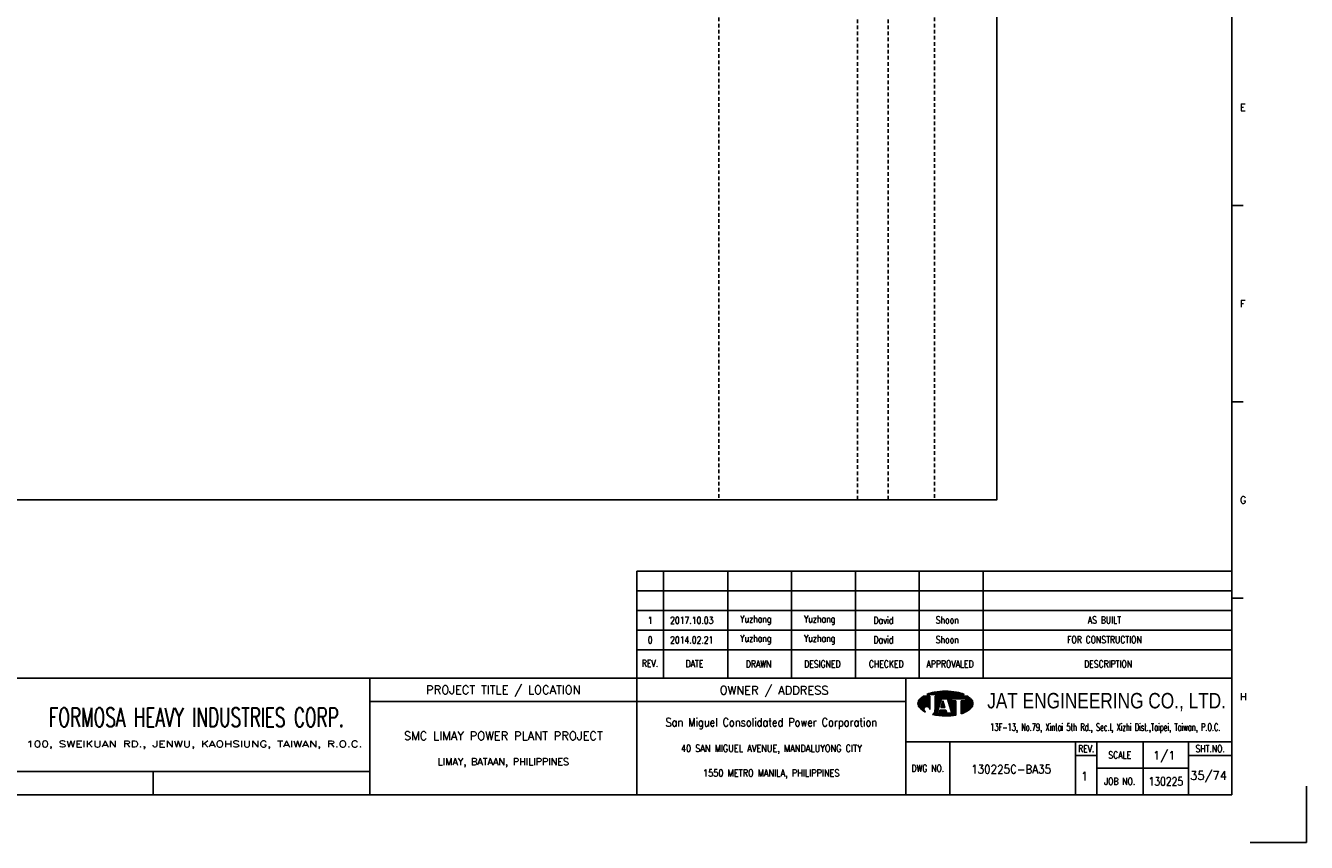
# Model space of a CAD drawing. Extents: x 2313 to 3279, y -93 to 590.
# Tile 2 of 3: x 2755 to 3279, y -93 to 242. Entities that reach past the tile are written whole.
import ezdxf
from ezdxf.enums import TextEntityAlignment as Align

# ---------------------------------------------------------------- set-up
doc = ezdxf.new("R2010")
doc.units = 0
doc.header["$MEASUREMENT"] = 0
doc.linetypes.add('HIDDEN', pattern=[4, 1.5, -1, 1.5])
doc.layers.get('0').update_dxf_attribs({"linetype": 'CONTINUOUS'})
doc.layers.get('DEFPOINTS').update_dxf_attribs({"linetype": 'CONTINUOUS'})
for name, color, linetype in [('B_DIM', 7, 'CONTINUOUS'), ('CON', 4, 'CONTINUOUS'), ('HID', 2, 'HIDDEN'), ('T', 2, 'CONTINUOUS'), ('TEXT', 7, 'CONTINUOUS'), ('圖框CON', 4, 'CONTINUOUS'), ('框線', 6, 'CONTINUOUS')]:
    doc.layers.add(name, color=color, linetype=linetype)
doc.styles.add('AEH', font='simplex', dxfattribs={"width": 0.8, "bigfont": 'ae'})
doc.styles.add('DAYUKP', font='complex', dxfattribs={"bigfont": 'DAYUKP.SHX'})
doc.styles.add('E2', font='simplex.shx', dxfattribs={"height": 2})
doc.styles.add('E3', font='simplex.shx', dxfattribs={"height": 3})
doc.styles.add('ROMANS', font='romans', dxfattribs={"width": 0.8})
doc.styles.add('WMF-Arial0', font='arial.ttf')

# ---------------------------------------------------------------- blocks, each defined once
blk = doc.blocks.new('1880-TITLE_BLK')
at = {"layer": 'TEXT', "color": 2, "linetype": 'Continuous', "style": 'E3'}
for tag, p in [('SCALE', (790.95, 31.17)), ('DWG_NO', (736.41, 26.44)), ('REV', (762.59, 23.97)), ('SHT_NO', (806.74, 23.97))]:
    blk.add_attdef(tag, text='', height=3, dxfattribs=at).set_placement(p, align=Align.MIDDLE)
at = {"layer": 'TEXT', "linetype": 'Continuous', "style": 'E2', "width": 0.6}
for tag, p in [('REV_DATE', (418.65, 19.76)), ('APPR_DATE', (492.93, 19.76))]:
    blk.add_attdef(tag, text='', height=2, dxfattribs=at).set_placement(p, align=Align.MIDDLE_LEFT)
blk = doc.blocks.new('1')
at = {"layer": 'B_DIM'}
for p, q in [((2181.53, 118.11), (1938.08, 118.11)), ((1938.08, 74.29), (1938.08, 118.11)), ((1948.92, 74.29), (1948.92, 118.11)), ((1975.28, 74.29), (1975.28, 118.11)), ((2001.39, 74.29), (2001.39, 118.11)), ((2027.5, 74.29), (2027.5, 118.11)), ((2053.62, 74.29), (2053.62, 118.11)), ((2079.73, 74.29), (2079.73, 118.11)), ((2181.53, 110.07), (1938.08, 110.07)), ((1938.08, 77.93), (1938.08, 104.33)), ((2181.53, 102.03), (1938.08, 102.03)), ((2181.53, 93.99), (1938.08, 93.99)), ((2181.53, 85.95), (1938.08, 85.95))]:
    blk.add_line(p, q, dxfattribs=at)
at = {"layer": 'DEFPOINTS'}
blk.add_lwpolyline([(2189, 7.08), (2211.97, 7.08), (2211.97, 30.05)], dxfattribs=at)
at = {"layer": 'T', "color": 0, "lineweight": -3}
for p, q in [((2057.61, 67.67), (2058.11, 68.18)), ((2057.83, 67.67), (2058.43, 68.27)), ((2058.05, 67.67), (2058.73, 68.35)), ((2058.27, 67.67), (2059.03, 68.43)), ((2058.49, 67.67), (2059.32, 68.49)), ((2058.72, 67.67), (2059.6, 68.55)), ((2058.94, 67.67), (2059.87, 68.6)), ((2059.16, 67.67), (2060.14, 68.65)), ((2059.38, 67.67), (2060.41, 68.7)), ((2059.6, 67.67), (2060.67, 68.74)), ((2059.82, 67.67), (2060.93, 68.77)), ((2060.05, 67.67), (2061.18, 68.81)), ((2060.27, 67.67), (2061.44, 68.84)), ((2060.49, 67.67), (2061.69, 68.87)), ((2060.71, 67.67), (2061.93, 68.89)), ((2060.93, 67.67), (2062.18, 68.91)), ((2061.15, 67.67), (2062.42, 68.93)), ((2061.38, 67.67), (2062.66, 68.95)), ((2061.6, 67.67), (2062.89, 68.97)), ((2061.82, 67.67), (2063.13, 68.98)), ((2062.04, 67.67), (2063.36, 68.99)), ((2062.26, 67.67), (2063.59, 69)), ((2062.48, 67.67), (2063.82, 69)), ((2062.71, 67.67), (2064.04, 69.01)), ((2062.93, 67.67), (2064.27, 69.01)), ((2063.15, 67.67), (2064.49, 69.01)), ((2063.37, 67.67), (2064.71, 69.01)), ((2063.59, 67.67), (2064.92, 69)), ((2063.81, 67.67), (2065.14, 69)), ((2064.04, 67.67), (2065.35, 68.99)), ((2064.26, 67.67), (2065.56, 68.98)), ((2064.48, 67.67), (2065.78, 68.97)), ((2064.7, 67.67), (2065.98, 68.95)), ((2064.92, 67.67), (2066.19, 68.94)), ((2065.14, 67.67), (2066.4, 68.92)), ((2065.37, 67.67), (2066.6, 68.9)), ((2065.59, 67.67), (2066.8, 68.88)), ((2065.81, 67.67), (2067, 68.86)), ((2066.03, 67.67), (2067.2, 68.84)), ((2066.25, 67.67), (2067.4, 68.82)), ((2066.47, 67.67), (2067.6, 68.79)), ((2066.7, 67.67), (2067.79, 68.77)), ((2066.92, 67.67), (2067.98, 68.74)), ((2067.14, 67.67), (2068.18, 68.71)), ((2067.36, 67.67), (2068.37, 68.68)), ((2067.58, 67.67), (2068.56, 68.64)), ((2067.81, 67.67), (2068.75, 68.61)), ((2068.03, 67.67), (2068.93, 68.58)), ((2068.25, 67.67), (2069.12, 68.54)), ((2068.47, 67.67), (2069.3, 68.5)), ((2068.69, 67.67), (2069.48, 68.46)), ((2068.91, 67.67), (2069.66, 68.42)), ((2069.14, 67.67), (2069.84, 68.37)), ((2069.36, 67.67), (2070.01, 68.33)), ((2069.58, 67.67), (2070.19, 68.28)), ((2069.8, 67.67), (2070.36, 68.23)), ((2070.02, 67.67), (2070.53, 68.18)), ((2070.24, 67.67), (2070.7, 68.13)), ((2053.09, 63.82), (2056.14, 66.87)), ((2053.09, 64.04), (2055.92, 66.87)), ((2053.11, 63.62), (2056.36, 66.87)), ((2053.12, 64.29), (2055.7, 66.87)), ((2053.14, 63.43), (2056.58, 66.87)), ((2053.18, 63.25), (2056.8, 66.87)), ((2053.18, 64.57), (2055.47, 66.87)), ((2053.24, 63.08), (2057.03, 66.87)), ((2053.29, 64.91), (2055.25, 66.87)), ((2053.3, 62.92), (2057.25, 66.87)), ((2053.37, 62.77), (2057.47, 66.87)), ((2053.45, 62.63), (2057.69, 66.87)), ((2053.54, 62.5), (2057.91, 66.86)), ((2053.61, 65.45), (2054.47, 66.31)), ((2053.64, 62.37), (2057.91, 66.64)), ((2053.74, 62.25), (2057.91, 66.42)), ((2053.84, 62.14), (2057.91, 66.2)), ((2053.95, 62.02), (2057.91, 65.98)), ((2054.07, 61.91), (2057.91, 65.75)), ((2054.18, 61.8), (2057.91, 65.53)), ((2054.29, 61.7), (2057.91, 65.31)), ((2054.41, 61.59), (2057.91, 65.09)), ((2054.53, 61.49), (2057.91, 64.87)), ((2054.65, 61.39), (2057.91, 64.65)), ((2056.12, 62.63), (2057.91, 64.42)), ((2056.46, 62.75), (2057.91, 64.2)), ((2056.7, 62.77), (2057.91, 63.98)), ((2056.9, 62.75), (2057.91, 63.76)), ((2056.94, 67.67), (2057.09, 67.82)), ((2057.08, 62.71), (2057.91, 63.54)), ((2057.16, 67.67), (2057.44, 67.95)), ((2057.23, 62.64), (2057.91, 63.32)), ((2057.37, 62.56), (2057.91, 63.09)), ((2057.39, 67.67), (2057.78, 68.07)), ((2057.5, 62.46), (2057.91, 62.87)), ((2060.05, 63.24), (2063.68, 66.87)), ((2060.05, 63.46), (2063.46, 66.87)), ((2060.05, 63.68), (2063.23, 66.87)), ((2060.05, 63.9), (2063.01, 66.87)), ((2060.05, 64.13), (2062.79, 66.87)), ((2060.05, 64.35), (2062.57, 66.87)), ((2060.05, 64.57), (2062.35, 66.87)), ((2060.05, 64.79), (2062.13, 66.87)), ((2060.05, 65.01), (2061.9, 66.87)), ((2060.05, 65.23), (2061.68, 66.87)), ((2060.05, 65.46), (2061.46, 66.87)), ((2060.05, 66.12), (2060.79, 66.87)), ((2060.05, 66.34), (2060.57, 66.87)), ((2060.05, 66.56), (2060.35, 66.87)), ((2060.05, 66.79), (2060.13, 66.87)), ((2060.05, 65.68), (2061.24, 66.87)), ((2060.05, 65.9), (2061.02, 66.87)), ((2060.05, 63.02), (2062.67, 65.64)), ((2060.05, 62.8), (2062.57, 65.32)), ((2060.05, 62.57), (2062.47, 64.99)), ((2060.05, 62.35), (2062.36, 64.67)), ((2060.05, 62.13), (2062.26, 64.34)), ((2060.05, 61.91), (2062.16, 64.02)), ((2060.05, 61.69), (2062.05, 63.69)), ((2060.05, 61.46), (2061.95, 63.37)), ((2062.45, 62.32), (2063.71, 63.57)), ((2062.5, 62.58), (2063.65, 63.74)), ((2062.6, 62.91), (2063.6, 63.91)), ((2062.68, 62.32), (2063.76, 63.4)), ((2062.7, 63.23), (2063.55, 64.08)), ((2062.8, 63.56), (2063.49, 64.25)), ((2062.83, 65.8), (2063.9, 66.87)), ((2062.9, 62.32), (2063.81, 63.24)), ((2062.91, 63.88), (2063.44, 64.42)), ((2063.01, 64.2), (2063.39, 64.58)), ((2063.05, 65.8), (2064.12, 66.87)), ((2063.11, 64.53), (2063.33, 64.75)), ((2063.12, 62.32), (2063.87, 63.07)), ((2063.21, 64.85), (2063.28, 64.92)), ((2063.27, 65.8), (2064.34, 66.87)), ((2063.34, 62.32), (2063.92, 62.9)), ((2063.49, 65.8), (2064.56, 66.87)), ((2063.72, 65.8), (2064.79, 66.87)), ((2063.94, 65.8), (2065.01, 66.87)), ((2064.16, 65.8), (2065.23, 66.87)), ((2064.38, 65.8), (2065.45, 66.87)), ((2064.6, 65.8), (2065.67, 66.87)), ((2064.82, 65.8), (2065.89, 66.87)), ((2065.05, 65.8), (2066.12, 66.87)), ((2065.16, 65.69), (2066.34, 66.87)), ((2065.22, 65.53), (2066.56, 66.87)), ((2065.27, 65.36), (2066.78, 66.87)), ((2065.32, 65.19), (2067, 66.87)), ((2065.38, 65.02), (2067.22, 66.87)), ((2065.43, 64.85), (2067.45, 66.87)), ((2065.48, 64.69), (2067.67, 66.87)), ((2065.54, 64.52), (2066.74, 65.71)), ((2065.59, 64.35), (2066.74, 65.49)), ((2065.65, 64.18), (2066.74, 65.27)), ((2065.7, 64.01), (2066.74, 65.05)), ((2065.75, 63.84), (2066.9, 65)), ((2065.81, 63.68), (2067.12, 65)), ((2065.86, 63.51), (2067.35, 65)), ((2065.91, 63.34), (2067.57, 65)), ((2065.97, 63.17), (2067.79, 65)), ((2066.02, 63), (2068.01, 65)), ((2066.07, 62.84), (2068.23, 65)), ((2066.13, 62.67), (2068.46, 65)), ((2066.18, 62.5), (2068.61, 64.93)), ((2066.23, 62.33), (2068.61, 64.71)), ((2066.29, 62.16), (2068.61, 64.48)), ((2066.34, 61.99), (2068.61, 64.26)), ((2066.39, 61.83), (2068.61, 64.04)), ((2066.45, 61.66), (2068.61, 63.82)), ((2066.5, 61.49), (2068.61, 63.6)), ((2066.56, 61.32), (2068.61, 63.38)), ((2066.61, 61.15), (2068.61, 63.15)), ((2066.66, 60.99), (2068.61, 62.93)), ((2066.82, 65.8), (2067.89, 66.87)), ((2067.04, 65.8), (2068.11, 66.87)), ((2067.26, 65.8), (2068.33, 66.87)), ((2067.48, 65.8), (2068.55, 66.87)), ((2067.71, 65.8), (2068.78, 66.87)), ((2067.93, 65.8), (2069, 66.87)), ((2068.15, 65.8), (2069.22, 66.87)), ((2068.37, 65.8), (2069.44, 66.87)), ((2068.59, 65.8), (2069.66, 66.87)), ((2068.81, 65.8), (2069.88, 66.87)), ((2069.04, 65.8), (2070.11, 66.87)), ((2069.26, 65.8), (2070.33, 66.87)), ((2069.48, 65.8), (2070.55, 66.87)), ((2069.7, 65.8), (2070.77, 66.87)), ((2069.92, 65.8), (2070.99, 66.87)), ((2070.14, 65.8), (2071.21, 66.87)), ((2070.37, 65.8), (2071.44, 66.87)), ((2070.47, 67.67), (2070.87, 68.07)), ((2070.59, 65.8), (2071.66, 66.87)), ((2070.69, 67.67), (2071.03, 68.02)), ((2070.75, 63.08), (2074.07, 66.4)), ((2070.75, 62.86), (2074.19, 66.3)), ((2070.75, 62.63), (2074.31, 66.2)), ((2070.75, 62.41), (2074.43, 66.09)), ((2070.75, 62.19), (2074.54, 65.98)), ((2070.75, 61.97), (2074.66, 65.87)), ((2070.75, 61.75), (2074.77, 65.76)), ((2070.75, 61.53), (2074.87, 65.65)), ((2070.75, 61.3), (2074.98, 65.53)), ((2070.75, 61.08), (2075.08, 65.41)), ((2070.75, 60.86), (2075.17, 65.28)), ((2070.75, 60.64), (2075.25, 65.14)), ((2070.75, 63.96), (2071.78, 65)), ((2070.75, 63.74), (2072, 65)), ((2070.75, 63.52), (2072.22, 65)), ((2070.75, 63.3), (2072.45, 65)), ((2070.75, 64.41), (2071.34, 65)), ((2070.75, 64.19), (2071.56, 65)), ((2070.75, 64.85), (2070.89, 65)), ((2070.75, 64.63), (2071.12, 65)), ((2070.75, 60.42), (2075.33, 64.99)), ((2070.75, 60.2), (2075.39, 64.84)), ((2070.75, 59.97), (2075.45, 64.67)), ((2070.75, 59.75), (2075.5, 64.5)), ((2070.81, 65.8), (2071.88, 66.87)), ((2070.91, 67.67), (2071.2, 67.96)), ((2071.03, 65.8), (2072.1, 66.87)), ((2071.07, 59.85), (2075.53, 64.32)), ((2071.13, 67.67), (2071.36, 67.9)), ((2071.25, 65.8), (2072.32, 66.87)), ((2071.35, 67.67), (2071.52, 67.84)), ((2071.42, 59.97), (2075.56, 64.12)), ((2071.47, 65.8), (2072.54, 66.87)), ((2071.57, 67.67), (2071.68, 67.77)), ((2071.7, 65.8), (2072.77, 66.87)), ((2071.78, 60.12), (2075.57, 63.9)), ((2071.8, 67.67), (2071.83, 67.71)), ((2071.92, 65.8), (2072.99, 66.87)), ((2072.14, 65.8), (2073.21, 66.87)), ((2072.17, 60.28), (2075.55, 63.67)), ((2072.36, 65.8), (2073.43, 66.87)), ((2072.58, 65.8), (2073.57, 66.78)), ((2072.59, 60.48), (2075.51, 63.4)), ((2072.62, 65.62), (2073.7, 66.69)), ((2072.62, 65.39), (2073.83, 66.6)), ((2072.62, 65.17), (2073.95, 66.5)), ((2073.08, 60.75), (2075.42, 63.1)), ((2054.78, 61.29), (2055.59, 62.11)), ((2054.9, 61.2), (2055.48, 61.77)), ((2055.03, 61.11), (2055.46, 61.53)), ((2055.16, 61.01), (2055.47, 61.33)), ((2055.3, 60.93), (2055.52, 61.15)), ((2055.43, 60.84), (2055.59, 60.99)), ((2055.57, 60.76), (2055.67, 60.85)), ((2055.71, 60.67), (2055.76, 60.73)), ((2055.85, 60.59), (2055.88, 60.62)), ((2056, 60.52), (2056, 60.52)), ((2056.14, 60.44), (2056.14, 60.44)), ((2057.61, 62.35), (2057.91, 62.65)), ((2057.7, 62.23), (2057.91, 62.43)), ((2057.79, 62.09), (2057.91, 62.21)), ((2057.85, 61.93), (2057.91, 61.99)), ((2057.89, 61.75), (2057.91, 61.76)), ((2057.91, 61.54), (2057.91, 61.55)), ((2059.09, 59.4), (2061.43, 61.74)), ((2059.28, 59.36), (2061.33, 61.42)), ((2059.46, 59.32), (2061.23, 61.09)), ((2059.64, 59.29), (2061.12, 60.77)), ((2059.83, 59.25), (2061.02, 60.44)), ((2059.86, 60.39), (2061.54, 62.07)), ((2059.98, 60.73), (2061.64, 62.39)), ((2060.02, 59.22), (2060.92, 60.12)), ((2060.03, 61), (2061.74, 62.72)), ((2060.05, 61.24), (2060.05, 61.24)), ((2060.21, 59.19), (2060.93, 59.91)), ((2060.4, 59.16), (2061.15, 59.91)), ((2060.59, 59.13), (2061.38, 59.91)), ((2060.78, 59.1), (2061.6, 59.91)), ((2060.98, 59.07), (2063.16, 61.25)), ((2061.17, 59.04), (2063.38, 61.25)), ((2061.37, 59.02), (2063.6, 61.25)), ((2061.57, 59), (2063.82, 61.25)), ((2061.68, 59.99), (2062.94, 61.25)), ((2061.77, 58.97), (2064.04, 61.25)), ((2061.78, 60.32), (2062.71, 61.25)), ((2061.88, 60.64), (2062.49, 61.25)), ((2061.97, 58.95), (2064.27, 61.25)), ((2061.99, 60.96), (2062.27, 61.25)), ((2062.17, 58.94), (2064.45, 61.21)), ((2062.38, 58.92), (2064.51, 61.05)), ((2062.58, 58.9), (2064.56, 60.88)), ((2062.79, 58.89), (2064.61, 60.71)), ((2063, 58.88), (2064.67, 60.54)), ((2063.21, 58.87), (2064.72, 60.37)), ((2063.43, 58.86), (2064.77, 60.2)), ((2063.56, 62.32), (2063.97, 62.73)), ((2063.64, 58.85), (2064.82, 60.03)), ((2063.78, 62.32), (2064.03, 62.56)), ((2063.86, 58.85), (2064.92, 59.91)), ((2064.01, 62.32), (2064.08, 62.39)), ((2064.08, 58.84), (2065.15, 59.91)), ((2064.3, 58.84), (2065.37, 59.91)), ((2064.52, 58.84), (2065.59, 59.91)), ((2064.74, 58.85), (2065.81, 59.91)), ((2064.97, 58.85), (2066.03, 59.91)), ((2065.2, 58.86), (2066.25, 59.91)), ((2065.43, 58.87), (2066.48, 59.91)), ((2065.66, 58.88), (2066.7, 59.91)), ((2065.9, 58.89), (2066.92, 59.91)), ((2066.14, 58.91), (2068.61, 61.38)), ((2066.38, 58.93), (2068.61, 61.16)), ((2066.62, 58.95), (2068.61, 60.94)), ((2066.72, 60.82), (2068.61, 62.71)), ((2066.77, 60.65), (2068.61, 62.49)), ((2066.82, 60.48), (2068.61, 62.27)), ((2066.87, 58.97), (2068.61, 60.72)), ((2066.88, 60.31), (2068.61, 62.05)), ((2066.93, 60.14), (2068.61, 61.82)), ((2066.98, 59.98), (2068.61, 61.6)), ((2067.11, 59), (2068.61, 60.49)), ((2067.37, 59.03), (2068.61, 60.27)), ((2067.62, 59.06), (2068.61, 60.05)), ((2067.88, 59.1), (2068.61, 59.83)), ((2068.14, 59.14), (2068.61, 59.61)), ((2068.4, 59.18), (2068.61, 59.38)), ((2073.74, 61.19), (2075.24, 62.69))]:
    blk.add_line(p, q, dxfattribs=at)
at = {"layer": 'T', "lineweight": -3}
for p, q in [((2057.91, 66.87), (2055.21, 66.87)), ((2056.73, 67.67), (2071.93, 67.67)), ((2057.91, 66.87), (2057.91, 61.52)), ((2073.45, 66.87), (2060.05, 66.87)), ((2060.05, 66.33), (2060.05, 66.87)), ((2060.05, 66.87), (2060.05, 61.23)), ((2061.8, 63.05), (2060.05, 61.24)), ((2060.85, 59.91), (2062.72, 65.8)), ((2063.26, 65), (2062.41, 62.32)), ((2062.72, 65.8), (2065.13, 65.8)), ((2064.1, 62.32), (2063.26, 65)), ((2063.79, 65.8), (2065.13, 65.8)), ((2065.13, 65.8), (2067, 59.91)), ((2066.74, 65.8), (2072.62, 65.8)), ((2066.74, 65), (2066.74, 65.8)), ((2068.61, 65), (2066.74, 65)), ((2068.61, 65), (2068.61, 59.21)), ((2072.62, 65), (2070.75, 65)), ((2070.75, 65), (2070.75, 59.74)), ((2072.62, 65.8), (2072.62, 65)), ((2061.65, 59.91), (2060.85, 59.91)), ((2062.08, 61.25), (2061.65, 59.91)), ((2064.44, 61.25), (2062.08, 61.25)), ((2062.41, 62.32), (2064.1, 62.32)), ((2064.86, 59.91), (2064.44, 61.25)), ((2067, 59.91), (2064.86, 59.91))]:
    blk.add_line(p, q, dxfattribs=at)
for centre, major_axis, start_param, end_param in [((2062.5, 54), (-10.49, 10.49), 5.683021, 5.897183), ((2064.33, 44.23), (-17.52, 17.52), 5.497787, 5.683021), ((2064.33, 44.23), (17.52, 17.52), 0.600164, 0.785398), ((2066.16, 54), (10.49, 10.49), 0.386002, 0.600164), ((2055.58, 63.92), (1.76, 1.76), 1.614811, 2.356194), ((2055.58, 63.92), (-1.76, 1.76), 0.785398, 1.526782), ((2059.72, 60.14), (-5.73, 5.73), 6.088179, 6.3272), ((2068.93, 60.14), (-5.73, 5.73), 4.668374, 4.907395), ((2073.07, 63.92), (-1.76, 1.76), 3.926991, 4.668374), ((2073.07, 63.92), (1.76, 1.76), 4.756403, 5.497787), ((2059.72, 67.71), (5.73, 5.73), 3.097578, 3.478972), ((2056.68, 61.54), (-0.868, 0.868), 3.906164, 8.245601), ((2057.88, 61.28), (1.53, 1.53), 4.470635, 5.546585), ((2064.33, 83.62), (17.52, 17.52), 3.710226, 3.926991), ((2064.33, 83.62), (17.52, 17.52), 3.926991, 4.100643), ((2066.16, 73.85), (-10.49, 10.49), 2.670765, 2.781027), ((2068.93, 67.71), (-5.73, 5.73), 2.781027, 3.185607)]:
    blk.add_ellipse(centre, major_axis=major_axis, ratio=1, start_param=start_param, end_param=end_param, dxfattribs=at)
at = {"layer": '圖框CON'}
for p, q in [((2186.14, 267.8), (2181.53, 267.8)), ((2186.14, 187.4), (2181.53, 187.4)), ((2186.14, 107), (2181.53, 107)), ((2048.1, 48.3), (2181.53, 48.3)), ((2066.14, 48.3), (2066.14, 26.6)), ((2117.55, 48.3), (2117.55, 26.6)), ((2126.28, 48.3), (2126.28, 26.6)), ((2145.25, 26.6), (2145.25, 48.3)), ((2163.72, 26.6), (2163.72, 48.3)), ((2117.55, 42.62), (2126.28, 42.62)), ((2163.72, 42.62), (2181.53, 42.62)), ((2126.28, 37.45), (2163.72, 37.45)), ((1740.17, 36.15), (1740.17, 26.6))]:
    blk.add_line(p, q, dxfattribs=at)
for points in [[(1828.89, 26.6), (1828.89, 74.29)], [(1938.08, 26.6), (1938.08, 74.29)], [(2048.1, 26.6), (2048.1, 74.29)], [(2048.1, 64.75), (1828.89, 64.75)], [(1828.89, 36.15), (1802.67, 36.15), (1651.45, 36.15)]]:
    blk.add_lwpolyline(points, dxfattribs=at)
at = {"layer": '框線'}
for p, q in [((2181.53, 26.6), (2181.53, 669.81)), ((2181.53, 74.29), (1308.62, 74.29)), ((2181.53, 26.6), (1308.62, 26.6))]:
    blk.add_line(p, q, dxfattribs=at)
at = {"style": 'DAYUKP'}
for s, p in [('E', (2184.79, 307.99)), ('F', (2184.79, 227.59)), ('G', (2184.79, 147.19)), ('H', (2184.79, 66.79))]:
    blk.add_text(s, height=2.87, dxfattribs=at).set_placement(p, align=Align.MIDDLE_LEFT)
at = {"style": 'WMF-Arial0', "width": 0.8}
blk.add_text('JAT ENGINEERING CO., LTD.', height=6.3172, dxfattribs=at).set_placement((2130.24, 64.55), align=Align.MIDDLE)
at = {"color": 90, "ltscale": 500, "style": 'ROMANS', "width": 0.65}
blk.add_text('FORMOSA HEAVY INDUSTRIES CORP.', height=7.7366, dxfattribs=at).set_placement((1757.9, 58.28), align=Align.MIDDLE)
at = {"color": 2, "ltscale": 500, "style": 'ROMANS', "width": 0.85}
blk.add_text('San Miguel Consolidated Power Corporation', height=3.4457, dxfattribs=at).set_placement((1993.09, 56.23), align=Align.MIDDLE_CENTER)
at = {"color": 2, "ltscale": 500, "style": 'ROMANS'}
for s, height, p in [('SMC LIMAY POWER PLANT PROJECT', 3.4457, (1883.48, 50.7)), ('LIMAY, BATAAN, PHILIPPINES', 2.8714, (1883.48, 40.08))]:
    blk.add_text(s, height=height, dxfattribs=at).set_placement(p, align=Align.MIDDLE_CENTER)
at = {"color": 4, "ltscale": 500, "style": 'ROMANS', "width": 0.85}
for s, p in [('40 SAN MIGUEL AVENUE, MANDALUYONG CITY', (1993.09, 45.61)), ('1550 METRO MANILA, PHILIPPINES', (1993.09, 35.51))]:
    blk.add_text(s, height=2.8714, dxfattribs=at).set_placement(p, align=Align.MIDDLE_CENTER)
at = {"layer": 'B_DIM', "style": 'AEH', "width": 0.8}
for s, height, p in [('REV.', 2.871, (1943.45, 80.37)), ('DATE', 2.871, (1961.68, 80.21)), ('DRAWN', 2.871, (1987.87, 80.12)), ('DESIGNED', 2.871, (2013.98, 80.12)), ('CHECKED', 2.871, (2040.1, 80.12)), ('APPROVALED', 2.871, (2066.21, 80.12)), ('DESCRIPTION', 2.8714, (2130.87, 80.12))]:
    blk.add_text(s, height=height, dxfattribs=at).set_placement(p, align=Align.MIDDLE)
at = {"layer": 'HID', "ltscale": 500, "style": 'ROMANS'}
for s, p in [('PROJECT TITLE / LOCATION', (1883.48, 69.28)), ('OWNER / ADDRESS', (1994.25, 69.12))]:
    blk.add_text(s, height=3.4457, dxfattribs=at).set_placement(p, align=Align.MIDDLE)
at = {"layer": 'HID', "style": 'ROMANS', "width": 1.216198}
blk.add_text('100, SWEIKUAN RD., JENWU, KAOHSIUNG, TAIWAN, R.O.C.', height=2.5897, dxfattribs=at).set_placement((1688.31, 46.06), (1825.84, 46.06), align=Align.FIT)
at = {"layer": 'HID', "color": 7, "style": 'ROMANS', "width": 0.8}
for s, p in [('REV.', (2121.92, 45.46)), ('SHT.NO.', (2172.62, 45.46)), ('SCALE', (2135.64, 42.87)), ('DWG NO.', (2057.12, 37.45)), ('JOB NO.', (2135.64, 32.03))]:
    blk.add_text(s, height=2.871, dxfattribs=at).set_placement(p, align=Align.MIDDLE)
at = {"layer": 'T', "color": 2, "ltscale": 500, "style": 'ROMANS', "width": 0.65}
blk.add_text('13F-13, No.79, Xintai 5th Rd., Sec.I, Xizhi Dist.,Taipei, Taiwan, P.O.C.', height=2.8714, dxfattribs=at).set_placement((2129.74, 52.81), align=Align.CENTER)

msp = doc.modelspace()

# ---------------------------------------------------------------- linework, layer by layer
at = {"layer": 'CON'}
msp.add_lwpolyline([(2438.04, 547.54), (3152.04, 547.54), (3152.04, 47.73), (2438.04, 47.73)], close=True, dxfattribs=at)
at = {"layer": 'HID'}
for p, q in [((3038.29, 547.54), (3038.29, 47.73)), ((3094.99, 546.84), (3094.99, 47.73)), ((3107.59, 546.84), (3107.59, 47.73)), ((3126.49, 547.54), (3126.49, 47.73))]:
    msp.add_line(p, q, dxfattribs=at)

# ---------------------------------------------------------------- block references
msp.add_blockref('1', (1066.69, -99.61))
at = {"layer": 'TEXT', "color": 0}
ref = msp.add_blockref('1880-TITLE_BLK', (2312.04, -92.95), dxfattribs=dict(at, xscale=1.148576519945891, yscale=1.148576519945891, zscale=1.148576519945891))
ref.add_attrib('DWG_NO', '130225C-BA35', dxfattribs={"color": 2, "linetype": 'Continuous', "height": 3.4457, "style": 'E3', "width": 0.9}).set_placement((3157.86, -62.57), align=Align.MIDDLE)
ref.add_attrib('REV', '1', dxfattribs={"color": 2, "linetype": 'Continuous', "height": 3.45, "style": 'E3'}).set_placement((3187.94, -65.41), align=Align.MIDDLE)
ref.add_attrib('SCALE', '1/1', dxfattribs={"color": 2, "linetype": 'Continuous', "height": 3.446, "style": 'E3'}).set_placement((3220.5, -57.15), align=Align.MIDDLE)
ref.add_attrib('SHT_NO', '35/74', dxfattribs={"color": 2, "linetype": 'Continuous', "height": 3.446, "style": 'E3'}).set_placement((3238.64, -65.41), align=Align.MIDDLE)

# ---------------------------------------------------------------- texts
at = {"layer": 'T', "style": 'AEH', "width": 0.8}
for s, height, p in [('1', 2.87, (3010.22, -1.63)), ('2017.10.03', 2.871, (3027.23, -1.6)), ('Yuzhang', 2.871, (3053.43, -1.51)), ('Yuzhang', 2.871, (3079.54, -1.51)), ('David', 2.871, (3105.65, -1.51)), ('Shoon', 2.871, (3131.77, -1.51)), ('AS BUILT', 2.871, (3196.04, -1.51)), ('0', 2.87, (3010.22, -9.67)), ('2014.02.21', 2.871, (3027.23, -9.64)), ('Yuzhang', 2.871, (3053.43, -9.55)), ('Yuzhang', 2.871, (3079.54, -9.55)), ('David', 2.871, (3105.65, -9.55)), ('Shoon', 2.871, (3131.77, -9.55)), ('FOR CONSTRUCTION', 2.8714, (3196.04, -9.55))]:
    msp.add_text(s, height=height, dxfattribs=at).set_placement(p, align=Align.MIDDLE)
at = {"layer": 'TEXT', "color": 2, "style": 'E3', "width": 0.8}
msp.add_text('130225', height=3.446, dxfattribs=at).set_placement((3221.17, -67.58), align=Align.MIDDLE_CENTER)

doc.saveas('drawing.dxf')
